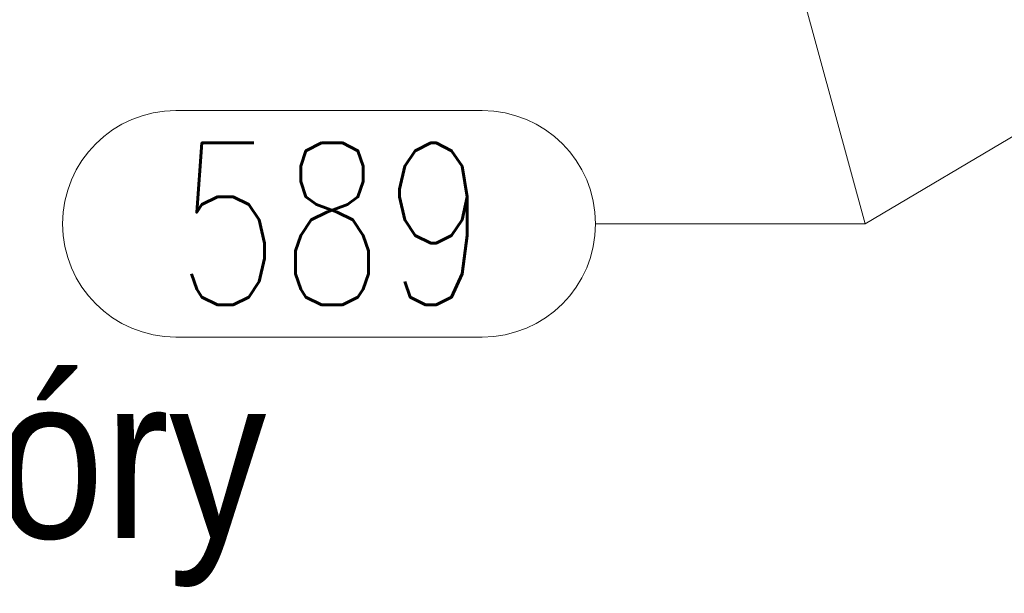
# Model space of a CAD drawing. Header units: millimetres. Extents: x -845 to -83, y 8759 to 9255.
# Tile 7 of 119: x -626 to -608, y 8803 to 8813. Entities that reach past the tile are written whole.
import ezdxf

# ---------------------------------------------------------------- set-up
doc = ezdxf.new("R2010")
doc.units = ezdxf.units.MM
doc.header["$LTSCALE"] = 10
doc.layers.add('PS_Pos', color=1, linetype='Continuous', lineweight=15)
doc.layers.add('PS_TEXT', color=3, linetype='Continuous', lineweight=18)
doc.styles.add('gil', font='txt', dxfattribs={"width": 0.9})
doc.styles.add('simplex', font='simplex.shx', dxfattribs={"width": 0.75})

# ---------------------------------------------------------------- blocks, each defined once
blk = doc.blocks.new('*X347')
at = {"color": 1}
for p, q in [((-611.783, 8815.024), (-610.316, 8809.657)), ((-623.095, 8811.757), (-617.416, 8811.757)), ((-615.316, 8809.657), (-610.316, 8809.657)), ((-623.095, 8807.557), (-617.416, 8807.557))]:
    blk.add_line(p, q, dxfattribs=at)
for centre, start, end in [((-623.095, 8809.657), 90, 270), ((-617.416, 8809.657), 270, 90)]:
    blk.add_arc(centre, 2.1, start, end, dxfattribs=at)
at = {"color": 30, "style": 'simplex', "width": 0.75}
blk.add_text('589', height=3, dxfattribs=at).set_placement((-623.095, 8808.157))
blk = doc.blocks.new('*X348')
at = {"color": 1}
for p, q in [((-601.283, 8815.024), (-610.316, 8809.657)), ((-623.095, 8811.757), (-617.416, 8811.757)), ((-615.316, 8809.657), (-610.316, 8809.657)), ((-623.095, 8807.557), (-617.416, 8807.557))]:
    blk.add_line(p, q, dxfattribs=at)
for centre, start, end in [((-623.095, 8809.657), 90, 270), ((-617.416, 8809.657), 270, 90)]:
    blk.add_arc(centre, 2.1, start, end, dxfattribs=at)
at = {"color": 30, "style": 'simplex', "width": 0.75}
blk.add_text('589', height=3, dxfattribs=at).set_placement((-623.095, 8808.157))
blk = doc.blocks.new('*X359')
at = {"color": 3, "style": 'gil', "width": 0.9}
blk.add_text('Widok z góry', height=3, dxfattribs=at).set_placement((-642.283, 8803.826))

msp = doc.modelspace()

# ---------------------------------------------------------------- block references
at = {"layer": 'PS_Pos'}
for name in ['*X347', '*X348']:
    msp.add_blockref(name, (0, 0), dxfattribs=at)
at = {"layer": 'PS_TEXT'}
msp.add_blockref('*X359', (0, 0), dxfattribs=at)

doc.saveas('drawing.dxf')
